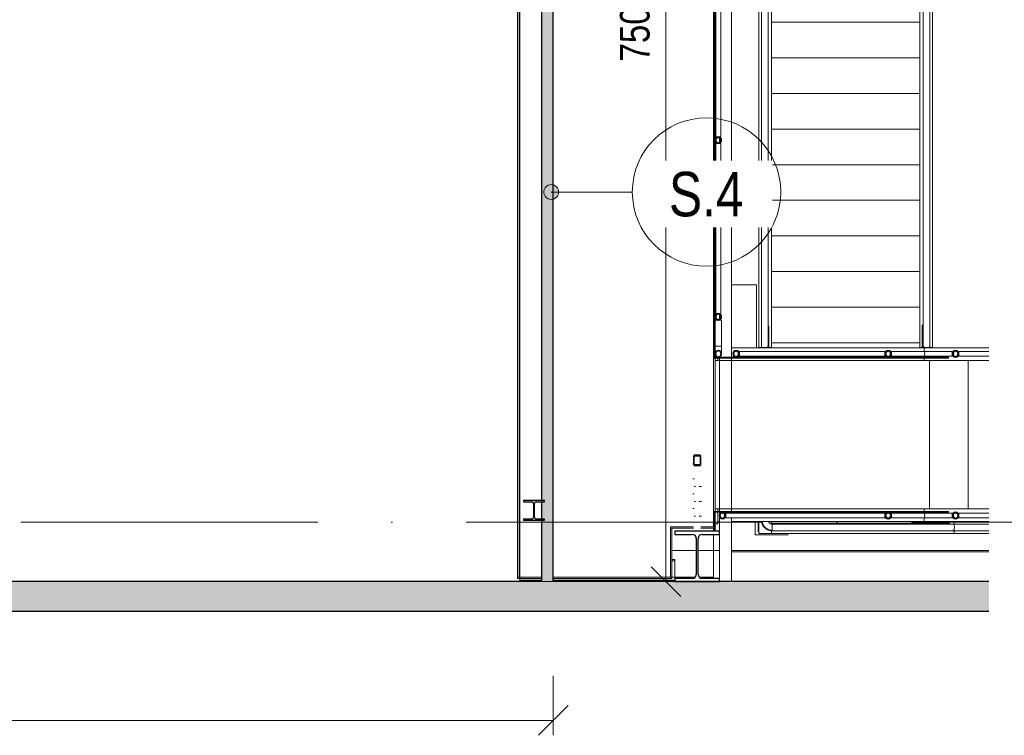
# Model space of a CAD drawing. Header units: millimetres. Extents: x -2033 to 156832, y -23587 to 25008.
# Tile 27 of 71: x 55426 to 62060, y 6314 to 11137. Entities that reach past the tile are written whole.
import ezdxf

# ---------------------------------------------------------------- set-up
doc = ezdxf.new("R2010")
doc.units = ezdxf.units.MM
for name, pattern in [('IMPORT-B_CARA_09', [100, 0, -100]), ('IMPORT-HP_01_CAR_C', [600, 400, -200]), ('IMPORT-HP_01_CER_B', [800, 500, -100, 100, -100]), ('Čerchovaná 20mm', [3000, 2000, -500, 0, -500])]:
    doc.linetypes.add(name, pattern=pattern)
for name, color, linetype, lineweight in [('CA_IMPORTY18', 8, 'Continuous', 9), ('CA_KOTY', 3, 'Continuous', 9), ('CA_KOTY-100', 3, 'Continuous', 9), ('CA_OSY', 5, 'Continuous', 9), ('CA_PODLAHA25', 7, 'Continuous', 13), ('CA_POHHRA25', 7, 'Continuous', 13), ('CA_PSVBUB', 3, 'Continuous', 9), ('CA_REZY', 1, 'Continuous', 25), ('CA_SRAFY', 9, 'Continuous', 25)]:
    doc.layers.add(name, color=color, linetype=linetype, lineweight=lineweight)
doc.styles.add('Arial_3', font='arial.ttf', dxfattribs={"width": 0.8, "height": 200})
doc.styles.add('Arial_8', font='arial.ttf', dxfattribs={"width": 0.8, "height": 300})
doc.dimstyles.new('HP_Přímá_-_2_mm_Ariel_1-100_1', dxfattribs={"dimscale": 304.8, "dimtxt": 204.05188, "dimasz": 0.656168, "dimexe": 0.328084, "dimexo": 0.0625, "dimgap": 0.164042, "dimtad": 1, "dimdec": 0, "dimzin": 0, "dimdsep": 46, "dimtxsty": 'Arial_3', "dimblk1": 'OBLIQUE', "dimblk2": 'OBLIQUE', "dimsah": 1, "dimcen": 0.09, "dimazin": 0, "dimtfac": 1, "dimtdec": 4, "dimtix": 1, "dimtmove": 0, "dimatfit": 3, "dimfxl": 0.984252, "dimfxlon": 1, "dimtvp": 1, "dimtolj": 1, "dimtzin": 0, "dimarcsym": 2})

# ---------------------------------------------------------------- blocks, each defined once
blk = doc.blocks.new('ocelová kce final - 11542_003_OK-HALA_TaO-2_ET_AciS_2025-05-29_upr_dwg-2597525-PŮDORYS _6_160  _ vestvek V1')
at = {"layer": 'CA_IMPORTY18', "color": 57}
for p, q in [((20525, 14600), (20525, 7380)), ((21835, 7720), (21835, 14600)), ((20515, 7380), (20515, 14590)), ((20525, 14590), (20525, 7380)), ((21835, 14590), (21835, 7720)), ((21839, 12983.2), (21839, 8856.7)), ((21845, 12983.2), (21845, 8856.7)), ((22140, 8928.8), (22140, 12768.8)), ((22225, 8935.1), (22225, 12768.8)), ((23225, 12768.8), (23225, 8935.1)), ((23310, 12768.8), (23310, 8928.8)), ((22157.8, 12650.4), (22157.8, 8935.1)), ((22202.3, 8935.1), (22202.3, 12650.4)), ((23247.8, 12650.4), (23247.8, 8935.1)), ((23292.3, 8935.1), (23292.3, 12650.4)), ((21851.2, 11492.7), (21851.2, 10347.3)), ((21883.2, 10347.3), (21883.2, 11492.7)), ((23225, 11120), (22225, 11120)), ((23225, 10880), (22225, 10880)), ((23225, 10640), (22225, 10640)), ((23225, 10400), (22225, 10400)), ((21883.2, 10347.3), (21851.2, 10347.3)), ((21883.2, 10302.7), (21851.2, 10302.7)), ((21851.2, 10302.7), (21851.2, 9157.3)), ((21883.2, 9157.3), (21883.2, 10302.7)), ((23225, 10160), (22225, 10160)), ((23225, 9920), (22225, 9920)), ((23225, 9680), (22225, 9680)), ((23225, 9440), (22225, 9440)), ((21851.2, 9350), (21845, 9350)), ((21883.2, 9157.3), (21851.2, 9157.3)), ((23225, 9200), (22225, 9200)), ((21845, 9112.7), (21845, 8936)), ((21845, 9112.7), (21867.2, 9112.7)), ((21867.2, 9112.7), (21889.5, 9112.7)), ((21889.5, 8936), (21889.5, 9112.7)), ((22208.3, 9072.2), (22202.3, 9072.2)), ((22202.3, 9072.2), (22202.3, 8925)), ((22208.3, 8925), (22208.3, 9072.2)), ((23247.8, 9078.4), (23241.8, 9078.4)), ((23241.8, 9078.4), (23241.8, 8925)), ((23247.8, 9078.4), (23247.8, 8925)), ((22225, 8960), (23225, 8960)), ((23225, 8960), (22225, 8960)), ((21845, 8940), (21846, 8940)), ((21845, 8936), (21852.9, 8936)), ((21846.1, 8936), (21845.8, 8936)), ((21855, 8936), (21867.2, 8936)), ((21867.2, 8936), (21879.5, 8936)), ((21878.4, 8936), (21880.3, 8936)), ((21880.4, 8936), (21889.5, 8936)), ((21888.4, 8936), (21889.2, 8936)), ((21955, 8925), (23254.7, 8925)), ((22989.5, 8901), (22009.5, 8901)), ((22009.5, 8901), (22009.5, 8869)), ((22140, 8928.8), (22158.8, 8928.8)), ((22158.8, 8928.8), (22140, 8928.8)), ((22140, 8928.8), (22140, 8925)), ((22157.8, 8935.1), (22157.8, 8925)), ((22202.3, 8925), (22202.3, 8935.1)), ((22208.3, 8928.8), (22225, 8928.8)), ((22225, 8928.8), (22208.3, 8928.8)), ((22225, 8925), (22225, 8935.1)), ((22989.5, 8901), (22989.5, 8869)), ((23261.7, 8901), (23034, 8901)), ((23034, 8901), (23034, 8869)), ((23225, 8935.1), (23225, 8925)), ((23225, 8928.8), (23241.8, 8928.8)), ((23225, 8928.8), (23241.8, 8928.8)), ((23247.8, 8935.1), (23247.8, 8925)), ((23254.7, 8925), (23690.7, 8925)), ((23254.7, 8925), (23254.7, 8901)), ((23254.7, 8925), (23254.7, 8901)), ((23443.6, 8901), (23261.7, 8901)), ((23291.1, 8928.8), (23310, 8928.8)), ((23291.1, 8928.8), (23310, 8928.8)), ((23292.3, 8925), (23292.3, 8935.1)), ((23310, 8928.8), (23310, 8925)), ((23690.7, 8901), (23488.1, 8901)), ((21839, 8856.7), (21845, 8856.7)), ((21845, 8856.7), (21845, 7823.2)), ((21845, 8840), (23261.7, 8840)), ((21845, 7840), (21845, 8840)), ((21850, 8856.7), (21850, 8862.7)), ((23417.2, 8862.7), (21850, 8862.7)), ((23417.2, 8856.7), (21850, 8856.7)), ((21865, 8856.7), (21865, 8840)), ((21865, 8840), (21865, 8856.7)), ((22009.5, 8869), (22989.5, 8869)), ((23034, 8869), (23261.7, 8869)), ((23254.7, 8869), (23254.7, 8862.7)), ((23254.7, 8869), (23254.7, 8862.7)), ((23254.7, 8856.7), (23254.7, 8840)), ((23254.7, 8856.7), (23254.7, 8840)), ((23261.7, 8869), (23443.6, 8869)), ((23261.7, 8840), (23690.7, 8840)), ((23290, 8840), (23290, 7840)), ((23290, 7840), (23290, 8840)), ((23417.2, 8856.7), (23417.2, 8862.7)), ((23488.1, 8869), (23690.7, 8869)), ((23550, 7840), (23550, 8840)), ((20554, 7887), (20554, 7897.5)), ((20554, 7897.5), (20675, 7897.5)), ((20610.2, 7887), (20554, 7887)), ((20621.2, 7784), (20621.2, 7876)), ((20628.8, 7876), (20628.8, 7784)), ((20675, 7887), (20639.7, 7887)), ((23261.7, 7840), (21845, 7840)), ((21865, 7840), (21865, 7823.2)), ((21865, 7823.2), (21865, 7840)), ((23254.7, 7840), (23254.7, 7823.2)), ((23254.7, 7840), (23254.7, 7823.2)), ((23690.7, 7840), (23261.7, 7840)), ((20554, 7762.5), (20554, 7773)), ((20554, 7773), (20610.2, 7773)), ((20675, 7762.5), (20554, 7762.5)), ((20639.7, 7773), (20675, 7773)), ((21845, 7823.2), (21839, 7823.2)), ((21839, 7823.2), (21839, 7690)), ((21845, 7823.2), (21845, 7690)), ((21845, 7817.2), (21845, 7823.2)), ((23417.2, 7823.2), (21845, 7823.2)), ((23417.2, 7817.2), (21845, 7817.2)), ((21865, 7817.2), (21865, 7755)), ((21865, 7740), (21865, 7817.2)), ((22989.5, 7811), (21917.3, 7811)), ((21917.3, 7811), (21917.3, 7779)), ((21917.3, 7779), (22989.5, 7779)), ((22989.5, 7811), (22989.5, 7779)), ((23261.7, 7811), (23034, 7811)), ((23034, 7811), (23034, 7779)), ((23034, 7779), (23261.7, 7779)), ((23254.7, 7817.2), (23254.7, 7811)), ((23254.7, 7817.2), (23254.7, 7811)), ((23254.7, 7779), (23254.7, 7755)), ((23254.7, 7779), (23254.7, 7755)), ((23443.6, 7811), (23261.7, 7811)), ((23261.7, 7779), (23443.6, 7779)), ((23417.2, 7817.2), (23417.2, 7823.2)), ((23690.7, 7811), (23488.1, 7811)), ((23488.1, 7779), (23690.7, 7779)), ((21545, 7720), (21545, 7380)), ((21700, 7720), (21545, 7720)), ((21545, 7720), (21700, 7720)), ((21545, 7720), (21545, 7710)), ((21545, 7710), (21555, 7710)), ((21545, 7710), (21545, 7380)), ((21545, 7710), (21700, 7710)), ((21555, 7710), (21555, 7380)), ((21835, 7720), (21750, 7720)), ((21750, 7720), (21839, 7720)), ((21750, 7710), (21839, 7710)), ((21835, 7720), (21839, 7720)), ((21835, 7690), (21835, 7710)), ((21835, 7690), (21835, 7710)), ((21845, 7740), (21865, 7740)), ((21875, 7755), (21865, 7755)), ((23254.7, 7755), (21955, 7755)), ((22115, 7665), (22115, 7755)), ((22135, 7685), (22135, 7755)), ((22140, 7755), (22140, 7675)), ((22208.3, 7749.1), (22208.3, 7755)), ((23394.9, 7743.2), (22214.1, 7743.2)), ((22225, 7743.2), (22225, 7755)), ((22225, 7755), (22225, 7743.2)), ((22229.1, 7737.2), (23394.9, 7737.2)), ((23449.9, 7737.2), (22231, 7737.2)), ((22231, 7737.2), (22231, 7728.9)), ((22231, 7736.2), (22231, 7736.1)), ((22231, 7728.1), (22231, 7715)), ((22231, 7715), (22231, 7701.9)), ((22231, 7701.1), (22231, 7692.7)), ((23690.7, 7755), (23254.7, 7755)), ((23424.9, 7743.2), (23394.9, 7743.2)), ((23394.9, 7743.2), (23394.9, 7737.2)), ((23394.9, 7737.2), (23424.9, 7737.2)), ((23424.9, 7737.2), (23424.9, 7743.2)), ((23690.7, 7737.2), (23449.9, 7737.2)), ((23456.2, 7755), (23456.2, 7736.2)), ((23456.2, 7736.2), (23456.2, 7755)), ((21835, 7380), (21835, 7668.5)), ((22335, 7665), (22115, 7665)), ((22140, 7685), (22135, 7685)), ((22225, 7675), (22140, 7675)), ((22225, 7675), (22225, 7693.3)), ((22225, 7693.3), (22225, 7675)), ((22225, 7675), (23456.2, 7675)), ((22231, 7692.7), (23449.9, 7692.7)), ((22335, 7675), (22335, 7665)), ((23449.9, 7692.7), (23690.7, 7692.7)), ((23456.2, 7693.8), (23456.2, 7675)), ((23456.2, 7675), (23456.2, 7693.8)), ((23456.2, 7675), (23690.7, 7675)), ((21575, 7500), (21555, 7500)), ((21575, 7500), (21555, 7500)), ((21575, 7490), (21575, 7500)), ((21575, 7490), (21555, 7490)), ((21575, 7490), (21575, 7371.5)), ((20515, 7380), (20525, 7380)), ((20515, 7380), (20675, 7380)), ((20515, 7380), (20515, 7370)), ((20515, 7370), (20675, 7370)), ((20675, 7380), (20525, 7380)), ((21545, 7380), (20755, 7380)), ((20755, 7380), (21555, 7380)), ((20755, 7370), (21555, 7370)), ((21545, 7380), (21555, 7380)), ((21555, 7370), (21555, 7380)), ((21555, 7380), (21710.4, 7380)), ((21555, 7380), (21710.4, 7380)), ((21739.6, 7380), (21835, 7380)), ((20675, 7360), (20530, 7360)), ((20530, 7350), (20675, 7350)), ((20675, 7350), (20530, 7350)), ((21575, 7360), (20755, 7360)), ((20755, 7350), (21575, 7350)), ((21575, 7350), (20755, 7350))]:
    blk.add_line(p, q, dxfattribs=at)
at = {"layer": 'CA_IMPORTY18', "color": 57, "linetype": 'IMPORT-HP_01_CAR_C'}
blk.add_line((22225, 8960), (22225, 10978.1), dxfattribs=at)
at = {"layer": 'CA_IMPORTY18', "color": 57, "linetype": 'IMPORT-B_CARA_09'}
for p, q in [((21708, 8137.3), (21708, 8196.7)), ((21742, 8137.3), (21742, 8196.7)), ((21700, 8143), (21700, 7690)), ((21700, 8143), (21700, 7690)), ((21704, 8139.6), (21704, 8143)), ((21704, 8139.6), (21704, 8143)), ((21704, 8137.6), (21704, 8139.2)), ((21704, 8137.6), (21704, 8139.2)), ((21708, 7690), (21708, 8131.6)), ((21742, 7690), (21742, 8131.6)), ((21746, 8143), (21746, 8139.6)), ((21746, 8139.6), (21746, 8143)), ((21746, 8139.2), (21746, 8137.6)), ((21746, 8137.6), (21746, 8139.2)), ((21750, 7690), (21750, 8143)), ((21750, 7690), (21750, 8143))]:
    blk.add_line(p, q, dxfattribs=at)
at = {"layer": 'CA_IMPORTY18', "color": 57, "linetype": 'IMPORT-HP_01_CER_B'}
for p, q in [((21865, 7750), (21875, 7750)), ((21955, 7750), (22115, 7750))]:
    blk.add_line(p, q, dxfattribs=at)
at = {"layer": 'CA_IMPORTY18', "color": 57, "flags": 128}
for points in [[(22125, 8925), (22125, 9350), (21955, 9350)], [(21845, 8885), (21845, 8885), (21845, 8885.2), (21845, 8885.4), (21845, 8885.7), (21845, 8886), (21845, 8886.5), (21845, 8887), (21845, 8887.6), (21845, 8888.3), (21845, 8889), (21845, 8889.9), (21845, 8890.8), (21845, 8891.7), (21845, 8892.8), (21845, 8893.9), (21845, 8895.1), (21845, 8896.3), (21845, 8897.7), (21845, 8899), (21845, 8900.5), (21845, 8902), (21845, 8903.5), (21845, 8905.1), (21845, 8906.8), (21845, 8908.4), (21845, 8910.2), (21845, 8912), (21845, 8913.8), (21845, 8915.6), (21845, 8917.5), (21845, 8919.4), (21845, 8921.4), (21845, 8923.3), (21845, 8925.3), (21845, 8927.3), (21845, 8929.3), (21845, 8931.4), (21845, 8933.4), (21845, 8935.4), (21845, 8936)], [(21889.5, 8936), (21889.5, 8934), (21889.5, 8931.9), (21889.5, 8929.9), (21889.5, 8927.9), (21889.5, 8925.9), (21889.5, 8923.9), (21889.5, 8921.9), (21889.5, 8920), (21889.5, 8918), (21889.5, 8916.1), (21889.5, 8914.3), (21889.5, 8912.4), (21889.5, 8910.7), (21889.5, 8908.9), (21889.5, 8907.2), (21889.5, 8905.5), (21889.5, 8903.9), (21889.5, 8902.4), (21889.5, 8900.9), (21889.5, 8899.4), (21889.5, 8898), (21889.5, 8896.7), (21889.5, 8895.4), (21889.5, 8894.2), (21889.5, 8893.1), (21889.5, 8892), (21889.5, 8891), (21889.5, 8890.1), (21889.5, 8889.2), (21889.5, 8888.5), (21889.5, 8887.8), (21889.5, 8887.1), (21889.5, 8886.6), (21889.5, 8886.1), (21889.5, 8885.7), (21889.5, 8885.4), (21889.5, 8885.2), (21889.5, 8885.1), (21889.5, 8885), (21889.5, 8885)], [(22158.8, 8937.5), (22158.8, 8932.6), (22166.9, 8928.7), (22180, 8927.2)], [(22180, 8927.2), (22166.9, 8928.7), (22158.8, 8932.6), (22158.8, 8937.5)], [(22180, 8927.2), (22193.1, 8928.7), (22201.2, 8932.6), (22201.2, 8937.5)], [(22201.2, 8937.5), (22201.2, 8932.6), (22193.1, 8928.7), (22180, 8927.2)], [(23270, 8927.2), (23256.9, 8928.7), (23248.8, 8932.6), (23248.8, 8937.5)], [(23248.8, 8937.5), (23248.8, 8932.6), (23256.9, 8928.7), (23270, 8927.2)], [(23261.7, 8869), (23258.1, 8873.7), (23256.6, 8885), (23258.1, 8896.3), (23261.7, 8901)], [(23261.7, 8901), (23258.1, 8896.3), (23256.7, 8885), (23258.1, 8873.7), (23261.7, 8869)], [(23291.2, 8937.5), (23291.2, 8932.6), (23283.1, 8928.7), (23270, 8927.2)], [(23270, 8927.2), (23283.1, 8928.7), (23291.2, 8932.6), (23291.2, 8937.5)], [(23443.6, 8901), (23443.6, 8896.3), (23443.6, 8885), (23443.6, 8873.7), (23443.6, 8869)], [(23488.1, 8869), (23488.1, 8873.7), (23488.1, 8885), (23488.1, 8896.3), (23488.1, 8901)], [(21846, 8878.6), (21845.9, 8878.6), (21845.7, 8879.5), (21845.5, 8880.3), (21845.3, 8881.2), (21845.2, 8882.1), (21845.1, 8883), (21845, 8883.9), (21845, 8884.8), (21845, 8885)], [(21854, 8867.2), (21853.3, 8867.7), (21852.6, 8868.3), (21851.9, 8868.9), (21851.3, 8869.5), (21850.7, 8870.1), (21850.1, 8870.8), (21849.5, 8871.5), (21849, 8872.2), (21848.5, 8873), (21848.1, 8873.7), (21847.6, 8874.5), (21847.2, 8875.3), (21846.9, 8876.1), (21846.5, 8876.9), (21846.2, 8877.8)], [(21867.2, 8862.7), (21866.4, 8862.8), (21865.5, 8862.8), (21864.6, 8862.9), (21863.7, 8863), (21862.8, 8863.2), (21862, 8863.4), (21861.1, 8863.6), (21860.3, 8863.9), (21859.4, 8864.2), (21858.6, 8864.5), (21857.8, 8864.9), (21857, 8865.3), (21856.2, 8865.7), (21855.4, 8866.1), (21854.7, 8866.6)], [(21880, 8866.8), (21879.3, 8866.3), (21878.5, 8865.8), (21877.7, 8865.4), (21876.9, 8865), (21876.1, 8864.6), (21875.3, 8864.3), (21874.5, 8864), (21873.6, 8863.7), (21872.8, 8863.4), (21871.9, 8863.2), (21871, 8863.1), (21870.2, 8862.9), (21869.3, 8862.8), (21868.4, 8862.8), (21867.5, 8862.8)], [(21889.5, 8885), (21889.5, 8884.1), (21889.4, 8883.2), (21889.3, 8882.3), (21889.2, 8881.5), (21889.1, 8880.6), (21888.9, 8879.7), (21888.6, 8878.9), (21888.4, 8878), (21888.1, 8877.2), (21887.7, 8876.3), (21887.4, 8875.5), (21887, 8874.7), (21886.6, 8873.9), (21886.1, 8873.2), (21885.6, 8872.4), (21885.1, 8871.7), (21884.6, 8871), (21884, 8870.3), (21883.4, 8869.7), (21882.8, 8869), (21882.1, 8868.4), (21881.4, 8867.9), (21880.7, 8867.3)], [(23261.7, 7779), (23258.1, 7783.7), (23256.6, 7795), (23258.1, 7806.3), (23261.7, 7811)], [(23261.7, 7811), (23258.1, 7806.3), (23256.7, 7795), (23258.1, 7783.7), (23261.7, 7779)], [(23443.6, 7811), (23443.6, 7806.3), (23443.6, 7795), (23443.6, 7783.7), (23443.6, 7779)], [(23488.1, 7779), (23488.1, 7783.7), (23488.1, 7795), (23488.1, 7806.3), (23488.1, 7811)], [(22158.7, 7754.3), (22159.2, 7751.4), (22159.8, 7748.6), (22160.6, 7745.8), (22161.5, 7743), (22162.4, 7740.2), (22163.5, 7737.5), (22164.7, 7734.8), (22166, 7732.2), (22167.4, 7729.6), (22168.9, 7727.1), (22170.5, 7724.6), (22172.2, 7722.3), (22174, 7719.9), (22175.9, 7717.7), (22177.9, 7715.5), (22180, 7713.5), (22182.1, 7711.5), (22184.3, 7709.5), (22186.6, 7707.7), (22189, 7706), (22191.4, 7704.4), (22193.9, 7702.8), (22196.5, 7701.4), (22199.1, 7700.1), (22201.7, 7698.8), (22204.5, 7697.7), (22207.2, 7696.7), (22210, 7695.8), (22212.8, 7695), (22215.7, 7694.4), (22218.5, 7693.8), (22221.4, 7693.4), (22224.4, 7693.1), (22227.3, 7692.8), (22230.2, 7692.8), (22231, 7692.7)], [(22161.5, 7754.8), (22162.1, 7752), (22162.7, 7749.3), (22163.4, 7746.6), (22164.2, 7743.9), (22165.2, 7741.2), (22166.2, 7738.6), (22167.4, 7736), (22168.6, 7733.5), (22169.9, 7731), (22171.4, 7728.6), (22172.9, 7726.3), (22174.6, 7724), (22176.3, 7721.8), (22178.1, 7719.6), (22180, 7717.5), (22182, 7715.5), (22184, 7713.6), (22186.2, 7711.8), (22188.4, 7710), (22190.7, 7708.4), (22193, 7706.8), (22195.4, 7705.3), (22197.8, 7704), (22200.3, 7702.7), (22202.9, 7701.5), (22205.5, 7700.4), (22208.2, 7699.5), (22210.8, 7698.6), (22213.5, 7697.9), (22216.3, 7697.2), (22219, 7696.7), (22221.8, 7696.3), (22224.6, 7695.9), (22227.4, 7695.7), (22230.2, 7695.7), (22231, 7695.6)], [(22171.1, 7724.1), (22171.8, 7722.9), (22172.9, 7721.2), (22174.1, 7719.5), (22175.3, 7717.9), (22176.7, 7716.4), (22178, 7714.9), (22179.5, 7713.4), (22181, 7712), (22182.5, 7710.7), (22184.1, 7709.4), (22185.8, 7708.2), (22187.4, 7707.1), (22189.2, 7706)], [(22231, 7737.2), (22229.9, 7737.3), (22228.7, 7737.3), (22227.6, 7737.5), (22226.4, 7737.6), (22225.3, 7737.8), (22224.2, 7738.1), (22223.1, 7738.4), (22222, 7738.7), (22220.9, 7739.1), (22219.8, 7739.5), (22218.8, 7740), (22217.7, 7740.5), (22216.7, 7741.1), (22215.7, 7741.6), (22214.8, 7742.3), (22213.8, 7742.9), (22212.9, 7743.6), (22212, 7744.4), (22211.2, 7745.2), (22210.4, 7746), (22209.6, 7746.8), (22208.8, 7747.7), (22208.1, 7748.6), (22207.4, 7749.5), (22206.8, 7750.5), (22206.2, 7751.4), (22205.6, 7752.4), (22205.1, 7753.5), (22204.6, 7754.5)], [(23447.5, 7736.2), (23452.4, 7736.2), (23456.3, 7728.1), (23457.8, 7715)], [(23457.8, 7715), (23456.3, 7728.1), (23452.4, 7736.2), (23447.5, 7736.2)], [(23457.8, 7715), (23456.3, 7701.9), (23452.4, 7693.8), (23447.5, 7693.8)], [(23447.5, 7693.8), (23452.4, 7693.8), (23456.3, 7701.9), (23457.8, 7715)], [(21739.6, 7380), (21835, 7380), (21835, 7668.5)]]:
    blk.add_lwpolyline(points, dxfattribs=at)
at = {"layer": 'CA_IMPORTY18', "color": 57}
for centre, radius, start, end in [((21867.2, 8885), 22.3, 165.33468, 194.6573), ((21867.2, 8885), 22.2, 130, 159.07364), ((21867.2, 8885), 22.3, 90, 123.37509), ((21867.2, 8885), 22.3, 56.59189, 89.59281), ((21867.2, 8885), 22.2, 20.91382, 50), ((21867.2, 8885), 22.2, 344.31402, 15.67796), ((21867.2, 8885), 22.2, 200.91382, 230), ((21867.2, 8885), 22.2, 236.59189, 270), ((21867.2, 8885), 22.2, 270, 303.37509), ((21867.2, 8885), 22.2, 310, 339.07364), ((20610.2, 7876), 11, 0, 89.99999), ((20639.7, 7876), 11, 89.99999, 180), ((20610.2, 7784), 11, 269.99999, 360), ((20639.7, 7784), 11, 180, 269.99999)]:
    blk.add_arc(centre, radius, start, end, dxfattribs=at)
at = {"layer": 'CA_REZY'}
for p, q in [((21700, 8191), (21700, 8143)), ((21704, 8143), (21704, 8191)), ((21742, 8202.4), (21708, 8202.4)), ((21708, 8196.7), (21742, 8196.7)), ((21746, 8191), (21746, 8143)), ((21750, 8143), (21750, 8191)), ((21742, 8137.3), (21708, 8137.3)), ((21708, 8131.6), (21742, 8131.6)), ((20695, 7896.5), (20555, 7896.5)), ((20555, 7896.5), (20555, 7888)), ((20695, 7888), (20695, 7896.5)), ((20555, 7888), (20610.2, 7888)), ((20622.2, 7876), (20622.2, 7784)), ((20627.8, 7784), (20627.8, 7876)), ((20639.7, 7888), (20695, 7888)), ((20555, 7772), (20555, 7763.5)), ((20610.2, 7772), (20555, 7772)), ((20555, 7763.5), (20695, 7763.5)), ((20695, 7772), (20639.7, 7772)), ((20695, 7763.5), (20695, 7772)), ((21875, 7690), (21575, 7690)), ((21575, 7690), (21575, 7668.5)), ((21575, 7668.5), (21692, 7668.5)), ((21719, 7641.5), (21719, 7398.5)), ((21731, 7398.5), (21731, 7641.5)), ((21758, 7668.5), (21875, 7668.5)), ((21875, 7668.5), (21875, 7690)), ((21575, 7371.5), (21575, 7350)), ((21692, 7371.5), (21575, 7371.5)), ((21875, 7371.5), (21758, 7371.5)), ((21875, 7350), (21875, 7371.5)), ((21575, 7350), (21875, 7350))]:
    blk.add_line(p, q, dxfattribs=at)
at = {"layer": 'CA_REZY', "flags": 128}
for points in [[(21708, 8202.4), (21706.4, 8202.1), (21704.9, 8201.5), (21703.6, 8200.4), (21702.3, 8199), (21701.3, 8197.3), (21700.6, 8195.4), (21700.2, 8193.2), (21700, 8191)], [(21704, 8191), (21704.1, 8192.1), (21704.3, 8193.2), (21704.7, 8194.2), (21705.2, 8195), (21705.8, 8195.7), (21706.5, 8196.3), (21707.2, 8196.6), (21708, 8196.7)], [(21750, 8191), (21749.8, 8193.2), (21749.4, 8195.4), (21748.7, 8197.3), (21747.7, 8199), (21746.4, 8200.4), (21745.1, 8201.5), (21743.6, 8202.1), (21742, 8202.4)], [(21742, 8196.7), (21742.8, 8196.6), (21743.5, 8196.3), (21744.2, 8195.7), (21744.8, 8195), (21745.3, 8194.2), (21745.7, 8193.2), (21745.9, 8192.1), (21746, 8191)], [(21700, 8143), (21700.2, 8140.8), (21700.6, 8138.6), (21701.3, 8136.7), (21702.3, 8135), (21703.6, 8133.6), (21704.9, 8132.5), (21706.4, 8131.9), (21708, 8131.6)], [(21708, 8137.3), (21707.2, 8137.4), (21706.5, 8137.7), (21705.8, 8138.3), (21705.2, 8139), (21704.7, 8139.8), (21704.3, 8140.8), (21704.1, 8141.9), (21704, 8143)], [(21746, 8143), (21745.9, 8141.9), (21745.7, 8140.8), (21745.3, 8139.8), (21744.8, 8139), (21744.2, 8138.3), (21743.5, 8137.7), (21742.8, 8137.4), (21742, 8137.3)], [(21742, 8131.6), (21743.6, 8131.9), (21745.1, 8132.5), (21746.4, 8133.6), (21747.7, 8135), (21748.7, 8136.7), (21749.4, 8138.6), (21749.8, 8140.8), (21750, 8143)]]:
    blk.add_lwpolyline(points, dxfattribs=at)
at = {"layer": 'CA_REZY'}
for centre, radius, start, end in [((21867.2, 10325), 22.2, 90, 270), ((21867.2, 10325), 17.2, 90, 270), ((21867.2, 10325), 22.2, 270, 90), ((21867.2, 10325), 17.2, 270, 90), ((21867.2, 9135), 22.2, 90, 270), ((21867.2, 9135), 22.2, 270, 90), ((21867.2, 9135), 17.2, 90, 270), ((21867.2, 9135), 17.2, 270, 90), ((21867.2, 8885), 22.2, 90, 270), ((21867.2, 8885), 19.3, 90, 270), ((21867.2, 8885), 22.2, 270, 90), ((21867.2, 8885), 19.4, 270, 90), ((21987.2, 8885), 22.2, 0, 180), ((21987.2, 8885), 17.2, 0, 180), ((23011.7, 8885), 22.2, 0, 180), ((23011.7, 8885), 17.2, 0, 180), ((23465.8, 8885), 22.2, 0, 180), ((23465.8, 8885), 17.2, 0, 180), ((21987.2, 8885), 22.2, 180, 0), ((21987.2, 8885), 17.2, 180, 0), ((23011.7, 8885), 22.2, 180, 0), ((23011.7, 8885), 17.2, 180, 0), ((23465.8, 8885), 22.2, 180, 0), ((23465.8, 8885), 17.3, 180, 0), ((20610.2, 7876), 12, 0, 90), ((20639.7, 7876), 12, 90, 180), ((20610.2, 7784), 12, 270, 0), ((20639.7, 7784), 12, 180, 270), ((21895, 7795), 22.2, 0, 180), ((21895, 7795), 22.2, 180, 0), ((21895, 7795), 17.2, 0, 180), ((21895, 7795), 17.2, 180, 0), ((23011.7, 7795), 22.2, 0, 180), ((23011.7, 7795), 22.2, 180, 0), ((23011.7, 7795), 17.2, 0, 180), ((23011.7, 7795), 17.2, 180, 0), ((23465.8, 7795), 22.2, 0, 180), ((23465.8, 7795), 22.2, 180, 0), ((23465.8, 7795), 17.2, 0, 180), ((23465.8, 7795), 17.2, 180, 0), ((21692, 7641.5), 27, 0, 90), ((21758, 7641.5), 27, 90, 180), ((21692, 7398.5), 27, 270, 0), ((21758, 7398.5), 27, 180, 270)]:
    blk.add_arc(centre, radius, start, end, dxfattribs=at)
blk = doc.blocks.new('ocelová kce final - ocelová kce final-2597615-PŮDORYS _6_160  _ vestvek V1')
blk.add_blockref('ocelová kce final - 11542_003_OK-HALA_TaO-2_ET_AciS_2025-05-29_upr_dwg-2597525-PŮDORYS _6_160  _ vestvek V1', (0, 0))
blk = doc.blocks.new('DIMBLOCK63-PŮDORYS _6_160  _ vestvek V1')
at = {"layer": 'CA_KOTY-100'}
for p, q in [((59779.2, 14849.9), (59679.2, 14949.9)), ((59779.2, 14849.9), (59479.2, 14849.9)), ((59779.2, 7349.9), (59779.2, 14849.9)), ((59779.2, 14849.9), (59879.2, 14749.9)), ((59779.2, 14849.9), (59879.2, 14849.9)), ((59779.2, 7349.9), (59679.2, 7449.9)), ((59779.2, 7349.9), (59479.2, 7349.9)), ((59779.2, 7349.9), (59879.2, 7249.9)), ((59779.2, 7349.9), (59879.2, 7349.9))]:
    blk.add_line(p, q, dxfattribs=at)
at = {"layer": 'CA_KOTY-100', "color": 0, "insert": (59469.6, 10855), "char_height": 200, "width": 587.669, "attachment_point": 1, "rotation": 90, "line_spacing_factor": 0.941778, "style": 'Arial_3'}
blk.add_mtext('7500', dxfattribs=at)
blk = doc.blocks.new('_Oblique')
at = {"color": 0, "linetype": 'ByBlock', "lineweight": -2}
blk.add_line((-0.5, -0.5), (0.5, 0.5), dxfattribs=at)
blk = doc.blocks.new('HP_Popisek stěny - HP_Popisek stěny-1417901-PŮDORYS _6_160  _ vestvek V1')
at = {"layer": 'CA_PSVBUB'}
blk.add_circle((0, 0), 5, dxfattribs=at)
blk = doc.blocks.new('DIMBLOCK70-PŮDORYS _6_160  _ vestvek V1')
at = {"layer": 'CA_KOTY-100'}
for p, q in [((42335.6, 6414.1), (42335.6, 6714.1)), ((59020.6, 6414.1), (59020.6, 6714.1)), ((42335.6, 6414.1), (42435.6, 6514.1)), ((59020.6, 6414.1), (59120.6, 6514.1)), ((42335.6, 6414.1), (42235.6, 6314.1)), ((42335.6, 6414.1), (59020.6, 6414.1)), ((42335.6, 6414.1), (42335.6, 6314.1)), ((59020.6, 6414.1), (58920.6, 6314.1)), ((59020.6, 6414.1), (59020.6, 6314.1))]:
    blk.add_line(p, q, dxfattribs=at)
at = {"layer": 'CA_KOTY-100', "color": 0, "insert": (50372, 6723.7), "char_height": 200, "width": 734.587, "attachment_point": 1, "line_spacing_factor": 0.941778, "style": 'Arial_3'}
blk.add_mtext('16685', dxfattribs=at)

msp = doc.modelspace()

# ---------------------------------------------------------------- hatches: boundary and pattern name
at = {"layer": 'CA_PSVBUB'}
h = msp.add_hatch(color=256, dxfattribs=at)
edge = h.paths.add_edge_path()
edge.add_arc((59006.6, 9976), 50, 0, 360)
at = {"layer": 'CA_SRAFY', "lineweight": 9}
h = msp.add_hatch(dxfattribs=at)
h.set_pattern_fill('FP_12', color=256, angle=161.57, style=0, pattern_type=2)
h.set_pattern_definition([(71.57, (58945.655, 11054.791), (-0.003194, 40.64254), [6.096, -283.058, 32.106, 0]), (288.43, (58945.655, 11064.951), (0.003194, 40.64254), [6.096, -283.058, 31.648, 0]), (18.43, (58945.655, 11054.791), (-101.60858, -20.31297), [96.368, -224.892]), (341.57, (58945.655, 11064.951), (101.60858, -20.31297), [96.368, -224.892])])
h.paths.add_polyline_path([(58953.1, 7349.9), (59020.6, 7349.9), (59020.6, 14769.9), (58940.6, 14769.9), (58940.6, 7349.9)])
h = msp.add_hatch(dxfattribs=at)
h.set_pattern_fill('FP_6', color=256, angle=66.422, style=0, pattern_type=2)
h.set_pattern_definition([(66.422, (60872.698, 7154.73), (-5e-05, 97.17559), [16.779, -8.852, 44.162, -8.852, -27.382]), (66.422, (60872.698, 7154.73), (-5e-05, 97.17559), [-78.645, 16.779, -10.603]), (113.578, (60847.25, 7154.73), (-42.41054, -0.000105), [16.779, -8.852, 44.162, -8.852, -27.382]), (113.578, (60847.25, 7154.73), (-42.41054, -0.000105), [-78.645, 16.779, -10.603]), (4e-14, (60847.25, 7154.73), (-6e-14, 97.175), [25.446, -16.964]), (4e-14, (60868.46, 7242.19), (-6e-14, 97.175), [25.446, -16.964]), (90, (60840.54, 7170.11), (-42.411, -3e-14), [8.112, -89.063]), (90, (60861.745, 7218.697), (-42.411, -3e-14), [8.112, -89.063]), (90, (60879.41, 7170.11), (-42.411, -3e-14), [8.112, -89.063]), (90, (60900.615, 7218.697), (-42.411, -3e-14), [8.112, -89.063])])
h.paths.add_polyline_path([(61956.3, 7149.9), (61956.3, 7349.9), (42495.6, 7349.9), (42495.6, 7149.9), (61269.8, 7149.9)])

# ---------------------------------------------------------------- linework, layer by layer
at = {"layer": 'CA_OSY', "linetype": 'Čerchovaná 20mm'}
msp.add_line((37432.9, 7749.9), (64514.5, 7749.9), dxfattribs=at)
at = {"layer": 'CA_PODLAHA25'}
for p, q in [((58780.6, 14589.9), (58780.6, 7370)), ((58795.6, 7349.9), (58795.6, 14589.9)), ((60110.6, 7823.2), (60110.6, 8856.7)), ((59820.5, 7370), (59820.5, 7710)), ((59820.5, 7710), (59965.6, 7710)), ((60015.5, 7710), (60104.5, 7710)), ((59820.5, 7559.9), (59984.5, 7559.9)), ((59996.5, 7559.9), (60140.6, 7559.9)), ((60220.6, 7559.9), (61956.3, 7559.9)), ((58780.6, 7370), (58940.6, 7370)), ((59020.6, 7370), (59820.5, 7370))]:
    msp.add_line(p, q, dxfattribs=at)
at = {"layer": 'CA_POHHRA25'}
for p, q in [((60220.6, 12977.2), (60220.6, 8862.7)), ((60140.6, 10344.7), (60140.6, 10347.3)), ((60140.6, 10311), (60140.6, 10339)), ((60140.6, 10302.7), (60140.6, 10305.3)), ((60140.6, 9154.7), (60140.6, 9157.3)), ((60140.6, 9121), (60140.6, 9149)), ((60140.6, 9112.7), (60140.6, 9115.3)), ((60140.6, 8862.7), (60140.6, 8864.3)), ((60140.6, 7823.2), (60140.6, 8856.7)), ((60220.6, 8856.7), (60220.6, 7823.2)), ((60140.6, 7802.1), (60140.6, 7817.2)), ((60140.6, 7690), (60140.6, 7787.9)), ((60220.6, 7817.2), (60220.6, 7811)), ((60220.6, 7779), (60220.6, 7349.9)), ((60140.6, 7371.5), (60140.6, 7668.5)), ((61956.3, 7549.9), (60220.6, 7549.9)), ((58940.6, 7349.9), (59020.6, 7349.9))]:
    msp.add_line(p, q, dxfattribs=at)
at = {"layer": 'CA_PSVBUB'}
msp.add_line((59006.6, 9976), (59553.3, 9976), dxfattribs=at)
msp.add_circle((59006.6, 9976), 50, dxfattribs=at)
at = {"layer": 'CA_REZY'}
for p, q in [((59020.6, 7349.9), (59020.6, 14849.9)), ((58940.6, 14769.9), (58940.6, 7349.9)), ((58940.6, 7349.9), (42495.6, 7349.9)), ((61956.3, 7349.9), (59020.6, 7349.9)), ((42295.6, 7149.9), (61956.3, 7149.9))]:
    msp.add_line(p, q, dxfattribs=at)

# ---------------------------------------------------------------- block references
at = {"layer": 'CA_IMPORTY18', "color": 57}
msp.add_blockref('ocelová kce final - ocelová kce final-2597615-PŮDORYS _6_160  _ vestvek V1', (38265.5, 0), dxfattribs=at)
at = {"layer": 'CA_PSVBUB', "xscale": 99.99999999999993, "yscale": 99.99999999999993, "zscale": 99.99999999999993}
msp.add_blockref('HP_Popisek stěny - HP_Popisek stěny-1417901-PŮDORYS _6_160  _ vestvek V1', (60053.3, 9976), dxfattribs=at)

# ---------------------------------------------------------------- dimensions: what is measured, and where the dimension line sits
at = {"layer": 'CA_KOTY'}
dim = msp.add_linear_dim(base=(59779.2, 14849.9), p1=(59479.2, 7349.9), p2=(59479.2, 14849.9), angle=90, dimstyle='HP_Přímá_-_2_mm_Ariel_1-100_1', override={"dimpost": '<>', "dimfxl": 7500}, dxfattribs=at)
dim.commit()
dim.dimension.update_dxf_attribs({"geometry": 'DIMBLOCK63-PŮDORYS _6_160  _ vestvek V1', "text_midpoint": (59627.1, 11099.9)})
dim = msp.add_linear_dim(base=(59020.6, 6414.1), p1=(42335.6, 6714.1), p2=(59020.6, 6714.1), dimstyle='HP_Přímá_-_2_mm_Ariel_1-100_1', override={"dimpost": '<>', "dimfxl": 16685}, dxfattribs=at)
dim.commit()
dim.dimension.update_dxf_attribs({"geometry": 'DIMBLOCK70-PŮDORYS _6_160  _ vestvek V1', "text_midpoint": (50678.1, 6566.2)})

# ---------------------------------------------------------------- next in the draw order: texts
at = {"layer": 'CA_PSVBUB', "insert": (59800, 10112), "char_height": 300, "width": 622.109, "attachment_point": 1, "style": 'Arial_8', "bg_fill": 3, "box_fill_scale": 1.25, "bg_fill_color": 256, "bg_fill_true_color": 13158600, "bg_fill_transparency": 0}
msp.add_mtext('S.4', dxfattribs=at)

doc.saveas('drawing.dxf')
